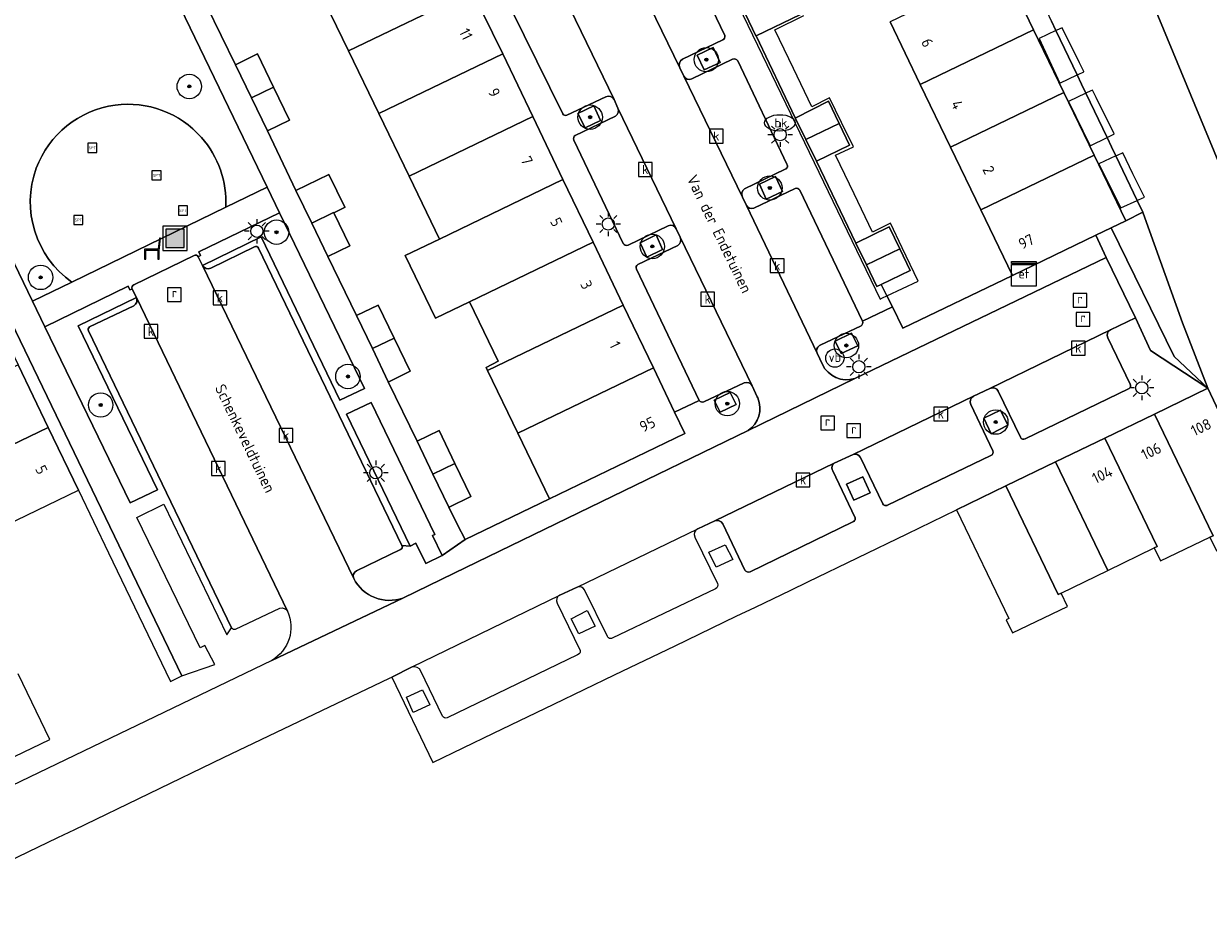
# Model space of a CAD drawing. Header units: metres. Extents: x 80938 to 82288, y 446951 to 448452.
# Tile 29 of 97: x 81940 to 82037, y 447248 to 447321. Entities that reach past the tile are written whole.
import ezdxf
from ezdxf.enums import TextEntityAlignment as Align

# ---------------------------------------------------------------- set-up
doc = ezdxf.new("R2010")
doc.units = ezdxf.units.M
doc.header["$MEASUREMENT"] = 0
doc.layers.get('0').update_dxf_attribs({"color": 253})
for name, color, linetype, lineweight in [('B-WE-GK-BESCHOEIING-G', 253, 'GK-BESCHOEIING', 35), ('B-WE-GK-BESCHOEIING_DAMWAND-G', 253, 'GK-BESCHOEIING', 18), ('B-WE-GR-BEPLANTING_CULTUUR_HEESTERS-GV', 253, 'Continuous', 18), ('B-WE-GR-BOOM-S', 253, 'Continuous', 25), ('B-WE-GR-GROENVOORZIENING-GV', 253, 'Continuous', 18), ('B-WE-IE-MEUBILAIR_WEGMEUBILAIR-S', 253, 'Continuous', 25), ('B-WE-IE-TERREINAFSCHEIDING_KUNSTMATIG_HEKWERK-G', 253, 'IE-TERREINAFSCHEIDING-KUNSTMATIG', 18), ('B-WE-KL-ET_KAST-S', 253, 'Continuous', 25), ('B-WE-KL-ET_LS_OV_LICHTMAST-S', 253, 'Continuous', 25), ('B-WE-KL-WATER-S', 253, 'Continuous', 25), ('B-WE-KW-KUNSTWERK_STEIGER-GV', 253, 'Continuous', 18), ('B-WE-OG-BEBOUWING-GV', 253, 'Continuous', 35), ('B-WE-OG-BEBOUWING-T18', 253, 'Continuous', 18), ('B-WE-OG-BEBOUWING_LUIFEL-GV', 253, 'Continuous', 18), ('B-WE-OG-TERREIN_CULTUURSCHEIDING-GV', 253, 'Continuous', 18), ('B-WE-OG-TERREIN_ERF-GV', 253, 'Continuous', 18), ('B-WE-OG-TOPOGRAFIE-T18', 253, 'Continuous', 18), ('B-WE-OG-WATER-GV', 253, 'Continuous', 18), ('B-WE-OG-WATER_SLOOT-GV', 253, 'Continuous', 18), ('B-WE-RI-GWA_KOLK-S', 253, 'Continuous', 25), ('B-WE-RI-GWA_RIOOLPUT-S', 253, 'Continuous', 25), ('B-WE-VH-ONVERHARD-GV', 253, 'Continuous', 18), ('B-WE-VH-VERHARDING_BETONSTRAATSTEEN-GV', 253, 'Continuous', 18), ('B-WE-VH-VERHARDING_TEGEL-GV', 253, 'Continuous', 18)]:
    doc.layers.add(name, color=color, linetype=linetype, lineweight=lineweight)
doc.styles.add('NLCS-ISO', font='NLCS-ISO.ttf')
doc.styles.add('NLCS-ISO-M500-T18', font='NLCS-ISO.ttf', dxfattribs={"height": 0.9})
doc.linetypes.add('GK-BESCHOEIING', pattern='A,30,-5,[1,NLCS.SHX,S=1,R=0,X=0,Y=0],-5', length=40)
doc.linetypes.add('IE-TERREINAFSCHEIDING-KUNSTMATIG', pattern='A,4,[82,NLCS.SHX,S=0.75,R=90,X=0,Y=0],4,-2', length=10)

# ---------------------------------------------------------------- blocks, each defined once
blk = doc.blocks.new('SIE-WEG_AFVALBAK-SO')
at = {"linetype": 'ByBlock', "lineweight": 18}
h = blk.add_hatch(color=0, dxfattribs=at)
h.dxf.hatch_style = 1
h.paths.add_polyline_path([(-1.5, -1.5), (1.5, -1.5), (1.5, 1.5), (-1.5, 1.5)])
at = {"color": 0, "linetype": 'ByBlock', "lineweight": 18}
for points in [[(-2, -2), (2, -2), (2, 2), (-2, 2)], [(-1.5, -1.5), (1.5, -1.5), (1.5, 1.5), (-1.5, 1.5)]]:
    blk.add_lwpolyline(points, close=True, dxfattribs=at)
blk = doc.blocks.new('SKL-ET_KAST_ELEKTRA-SO')
at = {"color": 0, "linetype": 'ByBlock', "lineweight": 18}
for points in [[(-2, 2), (2, 2), (2, 1.68), (-2, 1.68)], [(-2, 1.52), (2, 1.52), (2, -2), (-2, -2)]]:
    blk.add_lwpolyline(points, close=True, dxfattribs=at)
at = {"color": 0, "linetype": 'ByBlock', "lineweight": 18, "style": 'NLCS-ISO'}
blk.add_text('et', height=1.5, dxfattribs=at).set_placement((0, 0), align=Align.MIDDLE_CENTER)
blk = doc.blocks.new('SKL-ET_OV_LICHTMAST-SO')
at = {"color": 0, "linetype": 'ByBlock', "lineweight": 18}
for points in [[(0, 2), (0, 1.25)], [(-1.25, 0), (-2, 0)], [(-1.41, 1.41), (-0.88, 0.88)], [(0.88, 0.88), (1.41, 1.41)], [(2, 0), (1.25, 0)], [(-1.41, -1.41), (-0.88, -0.88)], [(0, -1.25), (0, -2)], [(0.88, -0.88), (1.41, -1.41)]]:
    blk.add_lwpolyline(points, dxfattribs=at)
blk.add_circle((0, 0), 1, dxfattribs=at)
blk = doc.blocks.new('SIE-WEG_PAAL_VERKEERSBORD-SO')
at = {"color": 0, "linetype": 'ByBlock', "lineweight": 18}
blk.add_circle((0, 0), 1.5, dxfattribs=at)
at = {"color": 0, "linetype": 'ByBlock', "lineweight": 18, "style": 'NLCS-ISO'}
blk.add_text('vb', height=1.5, dxfattribs=at).set_placement((0, 0.13), align=Align.MIDDLE_CENTER)
blk = doc.blocks.new('SRI-KOLK-SO')
at = {"color": 0, "linetype": 'ByBlock', "lineweight": 18}
blk.add_lwpolyline([(-1.125, -1.125), (1.125, -1.125), (1.125, 1.125), (-1.125, 1.125)], close=True, dxfattribs=at)
at = {"color": 0, "linetype": 'ByBlock', "lineweight": 18, "style": 'NLCS-ISO'}
blk.add_text('k', height=1.5, dxfattribs=at).set_placement((0, 0), align=Align.MIDDLE_CENTER)
blk = doc.blocks.new('SRI-PUT_INSPECTIEPUT_RIOOLPUT-SO')
at = {"color": 0, "linetype": 'ByBlock', "lineweight": 18}
blk.add_lwpolyline([(-1.12, -1.12), (1.12, -1.12), (1.12, 1.12), (-1.12, 1.12)], close=True, dxfattribs=at)
at = {"color": 0, "linetype": 'ByBlock', "lineweight": 18, "style": 'NLCS-ISO'}
blk.add_text('r', height=1.5, dxfattribs=at).set_placement((0, 0.28), align=Align.MIDDLE_CENTER)
blk = doc.blocks.new('SKL-WATER_BRANDKRAAN_BRANDPUT-SO')
at = {"color": 0, "linetype": 'ByBlock', "lineweight": 18}
blk.add_ellipse((0, 0), major_axis=(2.5, 0), ratio=0.54, dxfattribs=at)
at = {"color": 0, "linetype": 'ByBlock', "lineweight": 18, "style": 'NLCS-ISO'}
blk.add_text('bk', height=1.5, dxfattribs=at).set_placement((0.16, 0), align=Align.MIDDLE_CENTER)
blk = doc.blocks.new('SIE-WEG_ZITBANK-SO')
at = {"color": 0, "linetype": 'ByBlock', "lineweight": 18}
blk.add_lwpolyline([(-0.91, -1.63), (-0.91, -0.2), (1.09, -0.2), (1.09, -1.63), (1.29, -1.63), (1.29, -0.21), (1.54, 1.78), (1.33, 1.78), (1.11, 0), (-1.11, 0), (-1.11, -1.63)], close=True, dxfattribs=at)
blk = doc.blocks.new('SIE-WEG_SPEELTOESTEL-SO')
at = {"flags": 128}
blk.add_lwpolyline([(-0.75, -0.75), (0.75, -0.75), (0.75, 0.75), (-0.75, 0.75)], close=True, dxfattribs=at)
at = {"style": 'NLCS-ISO'}
blk.add_text('SPT', height=0.45, dxfattribs=at).set_placement((0, 0), align=Align.MIDDLE_CENTER)
blk = doc.blocks.new('SGR-BOOM_01-SO')
at = {"linetype": 'ByBlock', "lineweight": 18}
h = blk.add_hatch(color=0, dxfattribs=at)
h.dxf.hatch_style = 1
edge = h.paths.add_edge_path()
edge.add_arc((0, 0), 0.25, 0, 360)
at = {"color": 0, "linetype": 'ByBlock', "lineweight": 18}
for radius in [2, 0.25]:
    blk.add_circle((0, 0), radius, dxfattribs=at)

msp = doc.modelspace()

# ---------------------------------------------------------------- linework, layer by layer
at = {"layer": 'B-WE-GK-BESCHOEIING-G', "linetype": 'Continuous', "lineweight": 0}
for points in [[(82027.471, 447334.875), (82047.09, 447287.474), (82057.43, 447265.528)], [(82024.735, 447320.111), (82024.368, 447320.879), (82024.006, 447321.635)], [(82026.47, 447316.486), (82024.735, 447320.111)], [(82027.187, 447314.988), (82026.83, 447315.733), (82026.47, 447316.486)], [(82028.921, 447311.363), (82027.187, 447314.988)], [(82029.647, 447309.846), (82029.29, 447310.592), (82028.921, 447311.363)], [(82031.388, 447306.207), (82029.647, 447309.846)], [(82031.851, 447305.24), (82031.388, 447306.207)], [(82035.086, 447296.196), (82031.876, 447305.17), (82031.851, 447305.24)]]:
    msp.add_lwpolyline(points, dxfattribs=at)
at = {"layer": 'B-WE-GK-BESCHOEIING_DAMWAND-G', "linetype": 'Continuous', "lineweight": 0}
msp.add_lwpolyline([(82035.086, 447296.196), (82037.162, 447290.828)], dxfattribs=at)
at = {"layer": 'B-WE-GR-BEPLANTING_CULTUUR_HEESTERS-GV', "linetype": 'Continuous', "lineweight": 0}
for points in [[(81961.178, 447305.205), (81954.579, 447302.003), (81954.714, 447301.696), (81954.519, 447301.592), (81954.877, 447300.892), (81959.676, 447303.217), (81966.128, 447289.859), (81968.129, 447290.81)], [(82029.262, 447303.971), (82027.997, 447303.362), (82028.858, 447301.539), (82031.246, 447296.585), (82032.467, 447293.934), (82037.162, 447290.828), (82034.422, 447293.418)], [(81944.688, 447295.94), (81949.469, 447298.269), (81949.131, 447298.956), (81948.938, 447298.876), (81948.793, 447299.176), (81941.978, 447295.849), (81948.944, 447281.439), (81951.19, 447282.502)], [(81968.672, 447289.663), (81966.656, 447288.714), (81971.876, 447277.916), (81972.334, 447278.138), (81973.152, 447276.473), (81974.487, 447277.142), (81973.697, 447278.771), (81973.889, 447278.866)]]:
    msp.add_lwpolyline(points, close=True, dxfattribs=at)
at = {"layer": 'B-WE-GR-GROENVOORZIENING-GV', "linetype": 'Continuous', "lineweight": 0}
for points in [[(81995.371, 447318.101), (81995.931, 447316.888), (81997.25, 447317.507), (81996.681, 447318.721)], [(81986.902, 447313.942), (81985.598, 447313.335), (81986.192, 447312.15), (81987.465, 447312.758)], [(82000.47, 447307.533), (82001.015, 447306.311), (82002.345, 447306.945), (82001.788, 447308.157)], [(81992.004, 447303.381), (81990.69, 447302.733), (81991.259, 447301.56), (81992.539, 447302.188)], [(82006.66, 447294.675), (82007.16, 447293.663), (82008.504, 447294.292), (82008.002, 447295.348)], [(81998.075, 447290.494), (81996.747, 447289.858), (81997.239, 447288.862), (81998.552, 447289.49)], [(82020.182, 447289.028), (82018.837, 447288.369), (82019.433, 447287.105), (82020.804, 447287.813)], [(82008.934, 447283.567), (82007.593, 447282.978), (82008.178, 447281.678), (82009.53, 447282.265)]]:
    msp.add_lwpolyline(points, close=True, dxfattribs=at)
at = {"layer": 'B-WE-IE-TERREINAFSCHEIDING_KUNSTMATIG_HEKWERK-G', "linetype": 'Continuous', "lineweight": 0}
for points in [[(81955.234, 447322.116), (81957.581, 447317.313)], [(81960.19, 447311.895), (81962.513, 447307.031)], [(82031.851, 447305.24), (82030.441, 447304.539)], [(81965.13, 447301.618), (81967.487, 447296.777)], [(82010.435, 447299.337), (82010.898, 447298.395)], [(82011.344, 447297.487), (82012.203, 447295.739), (82021.169, 447300.071)], [(82010.898, 447298.395), (82011.344, 447297.487)], [(81970.084, 447291.348), (81972.451, 447286.503)]]:
    msp.add_lwpolyline(points, dxfattribs=at)
at = {"layer": 'B-WE-KW-KUNSTWERK_STEIGER-GV', "linetype": 'Continuous', "lineweight": 0}
for points in [[(82024.735, 447320.111), (82023.36, 447319.475), (82025.058, 447315.813), (82026.47, 447316.486), (82026.553, 447316.526), (82027.012, 447316.744), (82027.022, 447316.749), (82026.665, 447317.465), (82025.23, 447320.34), (82024.809, 447320.145)], [(82027.187, 447314.988), (82025.765, 447314.32), (82027.535, 447310.677), (82028.921, 447311.363), (82029.022, 447311.414), (82029.464, 447311.632), (82029.504, 447311.652), (82028.019, 447314.646), (82027.725, 447315.24), (82027.281, 447315.032)], [(82029.647, 447309.846), (82028.241, 447309.209), (82030.054, 447305.601), (82031.388, 447306.207), (82031.498, 447306.257), (82031.97, 447306.472), (82031.028, 447308.395), (82030.196, 447310.094), (82029.751, 447309.893)]]:
    msp.add_lwpolyline(points, close=True, dxfattribs=at)
at = {"layer": 'B-WE-OG-BEBOUWING-GV', "linetype": 'Continuous', "lineweight": 0}
for points in [[(81974.471, 447328.456), (81964.352, 447323.584), (81966.83, 447318.449), (81976.961, 447323.327)], [(82020.43, 447325.302), (82011.157, 447320.832), (82013.631, 447315.701), (82022.903, 447320.172)], [(81976.961, 447323.327), (81966.83, 447318.449), (81969.309, 447313.313), (81979.449, 447318.205)], [(82002.949, 447323.206), (82002.926, 447323.253), (82002.042, 447322.808), (82002.058, 447322.777), (81999.309, 447321.453), (82000.169, 447319.683), (82000.193, 447319.695), (82003.815, 447321.43)], [(82022.903, 447320.172), (82013.631, 447315.701), (82016.108, 447310.565), (82025.381, 447315.034)], [(81959.385, 447318.2), (81957.581, 447317.313), (81958.878, 447314.62), (81960.69, 447315.492)], [(81979.449, 447318.205), (81969.309, 447313.313), (81971.783, 447308.186), (81981.913, 447313.068)], [(81960.69, 447315.492), (81958.878, 447314.62), (81960.19, 447311.895), (81962.001, 447312.77)], [(82025.381, 447315.034), (82016.108, 447310.565), (82018.583, 447305.433), (82027.855, 447309.901)], [(82006.115, 447314.331), (82003.436, 447312.978), (82003.399, 447312.96), (82004.269, 447311.187), (82006.993, 447312.5)], [(81981.913, 447313.068), (81971.783, 447308.186), (81974.263, 447303.048), (81984.382, 447307.923)], [(82006.993, 447312.5), (82004.269, 447311.187), (82005.132, 447309.427), (82007.843, 447310.726)], [(82027.855, 447309.901), (82018.583, 447305.433), (82021.169, 447300.071), (82027.997, 447303.362), (82029.262, 447303.971), (82030.441, 447304.539)], [(81965.229, 447308.337), (81962.513, 447307.031), (81963.812, 447304.344), (81965.611, 447305.211), (81965.616, 447305.202), (81966.541, 447305.643), (81966.535, 447305.656)], [(81984.382, 447307.923), (81974.263, 447303.048), (81971.47, 447301.703), (81973.948, 447296.566), (81976.741, 447297.912), (81986.849, 447302.782)], [(81965.616, 447305.202), (81965.611, 447305.211), (81963.812, 447304.344), (81965.13, 447301.618), (81966.931, 447302.489)], [(82011.074, 447304.049), (82008.356, 447302.697), (82009.223, 447300.922), (82011.949, 447302.236)], [(81989.315, 447297.642), (81986.849, 447302.782), (81976.741, 447297.912), (81979.089, 447293.048), (81978.089, 447292.535), (81978.209, 447292.287)], [(82011.949, 447302.236), (82009.223, 447300.922), (82010.081, 447299.168), (82010.435, 447299.337), (82012.805, 447300.464)], [(81969.268, 447297.644), (81967.487, 447296.777), (81968.779, 447294.076), (81970.575, 447294.941)], [(81991.781, 447292.502), (81989.315, 447297.642), (81978.209, 447292.287), (81980.68, 447287.155)], [(81970.575, 447294.941), (81968.779, 447294.076), (81970.084, 447291.348), (81970.119, 447291.365), (81971.885, 447292.232)], [(81942.246, 447287.62), (81939.776, 447292.751), (81928.816, 447287.471), (81928.923, 447287.249), (81929.986, 447287.76), (81932.367, 447282.86)], [(81993.519, 447288.882), (81991.781, 447292.502), (81980.68, 447287.155), (81983.27, 447281.778), (81994.358, 447287.133)], [(82037.162, 447290.828), (82032.803, 447288.719), (82037.605, 447278.752), (82037.343, 447278.627), (82037.889, 447277.527), (82042.384, 447279.774)], [(82032.803, 447288.719), (82028.746, 447286.756), (82033.029, 447277.88), (82032.779, 447277.758), (82033.302, 447276.7), (82037.343, 447278.627), (82037.605, 447278.752)], [(81942.246, 447287.62), (81932.367, 447282.86), (81932.476, 447282.636), (81933.555, 447283.16), (81935.811, 447278.492), (81933.637, 447277.445), (81933.756, 447277.2), (81944.719, 447282.486)], [(81974.25, 447287.379), (81972.451, 447286.503), (81973.734, 447283.809), (81975.54, 447284.679)], [(82028.746, 447286.756), (82024.697, 447284.797), (82028.98, 447275.911), (82032.779, 447277.758), (82033.029, 447277.88)], [(81975.54, 447284.679), (81973.734, 447283.809), (81975.03, 447281.088), (81975.065, 447281.105), (81976.84, 447281.959)], [(82024.697, 447284.797), (82020.642, 447282.834), (82024.928, 447273.941), (82025.15, 447274.049), (82028.98, 447275.911)], [(82020.642, 447282.834), (82016.599, 447280.878), (82020.883, 447271.99), (82020.646, 447271.877), (82021.167, 447270.796), (82025.671, 447272.968), (82025.15, 447274.049), (82024.928, 447273.941)]]:
    msp.add_lwpolyline(points, close=True, dxfattribs=at)
at = {"layer": 'B-WE-OG-BEBOUWING_LUIFEL-GV', "linetype": 'Continuous', "lineweight": 0}
msp.add_lwpolyline([(81987.929, 447344.601), (82010.343, 447298.131), (82010.547, 447298.228), (82010.898, 447298.395), (82013.451, 447299.609), (82012.144, 447302.33), (82011.178, 447304.341), (82009.72, 447303.608), (82008.205, 447306.756), (82006.681, 447309.922), (82008.15, 447310.584), (82007.183, 447312.592), (82006.207, 447314.619), (82004.741, 447313.866), (82003.238, 447317.014), (82001.728, 447320.175), (82004.098, 447321.341)], dxfattribs=at)
at = {"layer": 'B-WE-OG-TERREIN_CULTUURSCHEIDING-GV', "linetype": 'Continuous', "lineweight": 0}
for points in [[(81949.537, 447329.329), (81930.244, 447320.143), (81940.961, 447297.962), (81944.185, 447299.522)], [(81956.773, 447305.659), (81960.16, 447307.304), (81949.537, 447329.329)]]:
    msp.add_lwpolyline(points, dxfattribs=at)
for points in [[(81941.267, 447308.836, -0.27607), (81947.714, 447314.009)], [(81947.714, 447314.009, -0.252724), (81954.786, 447311.357)], [(81954.786, 447311.357, -0.195454), (81956.773, 447305.659)], [(81944.185, 447299.522, -0.339218), (81941.267, 447308.836)]]:
    msp.add_lwpolyline(points, format="xyb", dxfattribs=at)
at = {"layer": 'B-WE-OG-TERREIN_ERF-GV', "linetype": 'Continuous', "lineweight": 0}
for points in [[(82039.92, 447395.7), (82028.73, 447421.39), (82027.74, 447423.28), (82026.86, 447424.82), (82025.63, 447426.7), (82025.02, 447427.39), (82024.884, 447427.5), (82010.285, 447420.602), (82008.583, 447419.611), (81994.176, 447412.918), (82001.836, 447396.105), (82001.506, 447394.892), (82012.258, 447371.946), (82018.821, 447357.941), (82018.283, 447357.686), (82019.406, 447355.369), (82022.876, 447348.028), (82028.292, 447337.468), (82032.944, 447338.875), (82033.314, 447338.275), (82033.879, 447337.361), (82030.186, 447335.867), (82027.471, 447334.875), (82047.09, 447287.474)], [(82020.43, 447325.302), (82022.903, 447320.172), (82025.381, 447315.034), (82027.855, 447309.901), (82030.441, 447304.539), (82031.851, 447305.24), (82031.388, 447306.207), (82029.647, 447309.846), (82029.29, 447310.592), (82028.921, 447311.363), (82027.187, 447314.988), (82026.83, 447315.733), (82026.47, 447316.486), (82024.735, 447320.111), (82024.368, 447320.879)], [(81955.234, 447322.116), (81957.581, 447317.313), (81959.385, 447318.2), (81960.69, 447315.492), (81962.001, 447312.77), (81960.19, 447311.895), (81962.513, 447307.031), (81965.229, 447308.337), (81966.535, 447305.656), (81966.541, 447305.643), (81965.616, 447305.202), (81966.931, 447302.489), (81965.13, 447301.618), (81967.487, 447296.777), (81969.268, 447297.644), (81970.575, 447294.941), (81971.885, 447292.232), (81970.119, 447291.365), (81970.084, 447291.348), (81972.451, 447286.503), (81974.25, 447287.379), (81975.54, 447284.679), (81976.84, 447281.959), (81975.065, 447281.105), (81975.03, 447281.088), (81975.761, 447279.656), (81976.385, 447278.436), (81983.27, 447281.778), (81980.68, 447287.155), (81978.209, 447292.287), (81978.089, 447292.535), (81979.089, 447293.048), (81976.741, 447297.912), (81973.948, 447296.566), (81971.47, 447301.703), (81974.263, 447303.048), (81971.783, 447308.186), (81969.309, 447313.313), (81966.83, 447318.449), (81964.352, 447323.584)], [(82003.815, 447321.43), (82000.193, 447319.695), (82003.399, 447312.96), (82003.436, 447312.978), (82006.115, 447314.331), (82006.993, 447312.5), (82007.843, 447310.726), (82005.132, 447309.427), (82008.356, 447302.697), (82011.074, 447304.049), (82011.949, 447302.236), (82012.805, 447300.464), (82010.435, 447299.337), (82010.898, 447298.395), (82011.344, 447297.487), (82012.203, 447295.739), (82021.169, 447300.071), (82018.583, 447305.433), (82016.108, 447310.565), (82013.631, 447315.701), (82011.157, 447320.832)], [(81935.158, 447258.62), (81942.368, 447262.078), (81939.785, 447267.451)]]:
    msp.add_lwpolyline(points, dxfattribs=at)
msp.add_lwpolyline([(81928.164, 447319.124), (81927.278, 447318.702), (81929.884, 447313.292), (81932.355, 447308.161), (81934.826, 447303.029), (81937.3, 447297.891), (81939.776, 447292.751), (81942.246, 447287.62), (81944.719, 447282.486), (81947.191, 447277.352), (81949.666, 447272.213), (81952.257, 447266.834), (81953.185, 447267.296)], close=True, dxfattribs=at)
at = {"layer": 'B-WE-OG-WATER-GV', "linetype": 'Continuous', "lineweight": 0}
for points in [[(82047.09, 447287.474), (82027.471, 447334.875)], [(82024.368, 447320.879), (82024.735, 447320.111), (82026.47, 447316.486), (82026.83, 447315.733), (82027.187, 447314.988), (82028.921, 447311.363), (82029.29, 447310.592), (82029.647, 447309.846), (82031.388, 447306.207), (82031.851, 447305.24), (82031.876, 447305.17), (82035.086, 447296.196), (82037.162, 447290.828), (82042.384, 447279.774)]]:
    msp.add_lwpolyline(points, dxfattribs=at)
at = {"layer": 'B-WE-OG-WATER_SLOOT-GV', "linetype": 'Continuous', "lineweight": 0}
msp.add_lwpolyline([(82031.851, 447305.24), (82030.441, 447304.539), (82029.262, 447303.971), (82034.422, 447293.418), (82037.162, 447290.828), (82035.086, 447296.196), (82031.876, 447305.17)], close=True, dxfattribs=at)
at = {"layer": 'B-WE-VH-ONVERHARD-GV', "linetype": 'Continuous', "lineweight": 0}
for points in [[(81947.714, 447314.009, 0.27607), (81941.267, 447308.836)], [(81954.786, 447311.357, 0.252724), (81947.714, 447314.009)], [(81956.773, 447305.659, 0.195454), (81954.786, 447311.357)], [(81941.267, 447308.836, 0.339218), (81944.185, 447299.522)]]:
    msp.add_lwpolyline(points, format="xyb", dxfattribs=at)
msp.add_lwpolyline([(81944.185, 447299.522), (81956.773, 447305.659)], dxfattribs=at)
at = {"layer": 'B-WE-VH-VERHARDING_BETONSTRAATSTEEN-GV', "linetype": 'Continuous', "lineweight": 0}
for points in [[(81980.1, 447341.205), (81974.152, 447353.173), (81970.574, 447351.405), (81975.29, 447341.825), (81976.544, 447339.39), (81982.38, 447327.297), (81982.706, 447326.589), (81988.582, 447314.459), (81988.88, 447313.774), (81993.652, 447303.892), (81993.973, 447303.205), (81999.872, 447291.024), (82000.288, 447290.123), (82000.329, 447290.035)], [(81994.268, 447316.387), (81993.937, 447317.07), (81988.058, 447329.195), (81987.708, 447329.926), (81982.117, 447341.624), (81980.781, 447340.964)], [(81963.812, 447304.344), (81962.513, 447307.031), (81960.19, 447311.895), (81958.878, 447314.62), (81957.581, 447317.313), (81955.234, 447322.116), (81953.9, 447324.864), (81952.607, 447327.525), (81951.373, 447330.225), (81949.537, 447329.329), (81960.16, 447307.304), (81961.178, 447305.205), (81968.129, 447290.81), (81966.128, 447289.859), (81959.676, 447303.217), (81954.877, 447300.892)], [(81997.631, 447319.723), (81992.462, 447330.459)], [(81988.058, 447329.195), (81993.937, 447317.07)], [(81988.582, 447314.459), (81982.706, 447326.589)], [(81979.09, 447324.007), (81979.093, 447324), (81984.331, 447313.353), (81984.36, 447313.294)], [(81994.156, 447317.761), (81997.459, 447319.343)], [(81998.261, 447317.767), (81994.942, 447316.165), (81994.92, 447316.154)], [(82002.745, 447309.112), (82002.719, 447309.167), (81998.686, 447317.626)], [(82005.617, 447292.782), (82005.615, 447292.786), (82005.186, 447293.699), (81999.391, 447305.8), (81999.069, 447306.464), (81994.268, 447316.387)], [(81994.268, 447316.387), (81999.069, 447306.464)], [(81984.696, 447313.186), (81987.898, 447314.7)], [(81993.652, 447303.892), (81988.88, 447313.774)], [(81988.694, 447313.107), (81985.392, 447311.536)], [(81985.27, 447311.133), (81989.313, 447302.677)], [(81999.249, 447307.153), (82002.561, 447308.763), (82002.651, 447308.807)], [(82003.4, 447307.193), (82003.324, 447307.157), (82000.049, 447305.594), (82000.002, 447305.571)], [(82008.903, 447296.316), (82003.757, 447307.043)], [(81999.391, 447305.8), (82005.186, 447293.699)], [(81959.446, 447302.305), (81971.205, 447277.972), (81971.876, 447277.916), (81966.656, 447288.714), (81968.672, 447289.663), (81973.889, 447278.866), (81973.697, 447278.771), (81974.487, 447277.142), (81976.385, 447278.436), (81975.761, 447279.656), (81975.03, 447281.088), (81973.734, 447283.809), (81972.451, 447286.503), (81970.084, 447291.348), (81968.779, 447294.076), (81967.487, 447296.777), (81965.13, 447301.618), (81963.812, 447304.344)], [(81989.708, 447302.541), (81992.979, 447304.119), (81992.989, 447304.124)], [(81999.872, 447291.024), (81993.973, 447303.205)], [(81959.141, 447302.409), (81955.545, 447300.653)], [(81955.545, 447300.653), (81959.141, 447302.409)], [(81971.205, 447277.972), (81959.446, 447302.305)], [(81993.783, 447302.527), (81990.516, 447300.969)], [(81930.853, 447248.175), (81943.025, 447254.057), (81944.428, 447254.714), (81956.585, 447260.601), (81970.189, 447267.086), (81970.374, 447267.178), (81972.049, 447268.016), (81984.123, 447273.904), (81985.552, 447274.534), (81995.411, 447279.327), (81996.802, 447279.966), (82006.585, 447284.687), (82008.143, 447285.419), (82017.973, 447290.17), (82019.334, 447290.824), (82029.19, 447295.627), (82031.246, 447296.585), (82028.858, 447301.539), (82008.262, 447291.631), (81999.536, 447287.37), (81975.478, 447275.693), (81971.286, 447273.658), (81960.539, 447268.551), (81937, 447257.232)], [(81954.188, 447301.688), (81949.252, 447299.297)], [(81954.877, 447300.892), (81954.519, 447301.592)], [(81967.251, 447275.248), (81954.877, 447300.892)], [(81954.877, 447300.892), (81967.251, 447275.248)], [(81990.396, 447300.569), (81995.523, 447289.839)], [(81949.131, 447298.956), (81949.469, 447298.269), (81961.839, 447272.57)], [(81961.839, 447272.57), (81949.469, 447298.269)], [(81949.251, 447297.591), (81945.637, 447295.847)], [(81945.537, 447295.519), (81957.253, 447271.214)], [(82005.391, 447294.326), (82005.437, 447294.348), (82008.78, 447295.93)], [(82029.19, 447295.627), (82019.334, 447290.824)], [(82030.799, 447291.165), (82028.979, 447294.95)], [(81999.536, 447287.37), (82008.262, 447291.631)], [(81995.919, 447289.729), (81999.202, 447291.276)], [(82020.012, 447290.592), (82021.83, 447286.814)], [(82022.203, 447286.685), (82022.208, 447286.688), (82030.677, 447290.787), (82030.734, 447290.814)], [(82030.836, 447291.087), (82030.799, 447291.165)], [(82017.973, 447290.17), (82008.143, 447285.419)], [(82019.565, 447285.707), (82017.762, 447289.505)], [(82006.585, 447284.687), (81996.802, 447279.966)], [(82008.714, 447285.203), (82008.739, 447285.152), (82010.551, 447281.36)], [(82010.922, 447281.242), (82010.953, 447281.257), (82019.417, 447285.315)], [(82008.263, 447280.287), (82006.458, 447284.077), (82006.409, 447284.181)], [(81999.696, 447275.812), (82008.116, 447279.897), (82008.186, 447279.931)], [(82008.286, 447280.239), (82008.263, 447280.287)], [(81997.464, 447279.735), (81999.271, 447275.941)], [(81967.487, 447275.894), (81971.087, 447277.631)], [(81960.539, 447268.551), (81971.286, 447273.658)], [(81957.59, 447271.098), (81961.212, 447272.82)]]:
    msp.add_lwpolyline(points, dxfattribs=at)
for points in [[(81997.459, 447319.343, 0.358019), (81997.631, 447319.723)], [(81993.937, 447317.07, -0.370686), (81994.156, 447317.761)], [(81998.686, 447317.626, 0.392983), (81998.261, 447317.767)], [(81994.92, 447316.154, -0.403381), (81994.268, 447316.387)], [(81987.898, 447314.7, -0.375838), (81988.582, 447314.459)], [(81988.88, 447313.774, -0.372643), (81988.694, 447313.107)], [(81984.36, 447313.294, 0.355466), (81984.696, 447313.186)], [(81985.392, 447311.536, 0.351782), (81985.27, 447311.133)], [(82002.651, 447308.807, 0.328597), (82002.745, 447309.112)], [(81999.069, 447306.464, -0.357948), (81999.249, 447307.153)], [(82003.757, 447307.043, 0.366739), (82003.4, 447307.193)], [(82000.002, 447305.571, -0.39201), (81999.391, 447305.8)], [(81992.989, 447304.124, -0.407731), (81993.652, 447303.892)], [(81993.973, 447303.205, -0.371911), (81993.783, 447302.527)], [(81959.446, 447302.305, 0.484325), (81959.141, 447302.409)], [(81959.141, 447302.409, -0.484325), (81959.446, 447302.305)], [(81989.313, 447302.677, 0.364477), (81989.708, 447302.541)], [(81954.519, 447301.592, 0.442292), (81954.188, 447301.688)], [(81955.545, 447300.653, -0.382755), (81954.877, 447300.892)], [(81954.877, 447300.892, 0.382755), (81955.545, 447300.653)], [(81990.516, 447300.969, 0.374871), (81990.396, 447300.569)], [(81949.252, 447299.297, 0.470122), (81949.131, 447298.956)], [(81949.469, 447298.269, -0.375061), (81949.251, 447297.591)], [(82008.78, 447295.93, 0.302887), (82008.903, 447296.316)], [(81945.637, 447295.847, 0.413353), (81945.537, 447295.519)], [(82028.979, 447294.95, -0.380713), (82029.19, 447295.627)], [(82005.186, 447293.699, -0.370449), (82005.391, 447294.326)], [(82008.262, 447291.631, -0.376503), (82005.617, 447292.782)], [(81999.202, 447291.276, -0.386213), (81999.872, 447291.024)], [(82019.334, 447290.824, -0.388062), (82020.012, 447290.592)], [(82030.734, 447290.814, 0.325937), (82030.836, 447291.087)], [(81995.523, 447289.839, 0.356354), (81995.919, 447289.729)], [(82000.329, 447290.035, -0.364447), (81999.536, 447287.37)], [(82017.762, 447289.505, -0.394431), (82017.973, 447290.17)], [(82021.83, 447286.814, 0.405427), (82022.203, 447286.685)], [(82019.417, 447285.315, 0.394261), (82019.565, 447285.707)], [(82006.409, 447284.181, -0.337884), (82006.585, 447284.687)], [(82008.143, 447285.419, -0.368169), (82008.714, 447285.203)], [(82010.551, 447281.36, 0.363992), (82010.922, 447281.242)], [(81996.802, 447279.966, -0.400916), (81997.464, 447279.735)], [(82008.186, 447279.931, 0.340325), (82008.286, 447280.239)], [(81971.087, 447277.631, 0.439178), (81971.205, 447277.972)], [(81999.271, 447275.941, 0.374843), (81999.696, 447275.812)], [(81967.251, 447275.248, -0.40228), (81967.487, 447275.894)], [(81971.286, 447273.658, -0.375863), (81967.251, 447275.248)], [(81961.839, 447272.57, -0.385138), (81960.539, 447268.551)], [(81961.212, 447272.82, -0.363002), (81961.839, 447272.57)], [(81957.253, 447271.214, 0.244758), (81957.59, 447271.098)]]:
    msp.add_lwpolyline(points, format="xyb", dxfattribs=at)
at = {"layer": 'B-WE-VH-VERHARDING_TEGEL-GV', "linetype": 'Continuous', "lineweight": 0}
for points in [[(82005.132, 447309.427), (82004.269, 447311.187), (82003.399, 447312.96), (82000.193, 447319.695), (82000.169, 447319.683), (81999.309, 447321.453), (81998.45, 447323.222), (81995.243, 447329.971), (81995.207, 447329.954), (81994.353, 447331.724), (81993.502, 447333.49), (81990.3, 447340.224), (81990.264, 447340.207), (81989.421, 447341.993), (81988.579, 447343.778), (81988.586, 447343.782), (81988.959, 447343.964), (81987.188, 447347.529), (81981.432, 447344.808), (81980.953, 447344.598), (81976.096, 447354.321), (81974.053, 447358.41)], [(81976.544, 447339.39), (81975.29, 447341.825), (81969.363, 447338.974), (81971.979, 447333.588), (81974.471, 447328.456), (81976.961, 447323.327), (81979.449, 447318.205), (81981.913, 447313.068), (81984.382, 447307.923), (81986.849, 447302.782), (81989.315, 447297.642), (81991.781, 447292.502), (81993.519, 447288.882), (81995.523, 447289.839), (81990.396, 447300.569)], [(81992.462, 447330.459), (81997.631, 447319.723)], [(81984.36, 447313.294), (81984.331, 447313.353), (81979.093, 447324), (81979.09, 447324.007)], [(81941.978, 447295.849), (81940.961, 447297.962), (81930.244, 447320.143), (81928.164, 447319.124), (81953.185, 447267.296), (81955.881, 447268.208), (81955.072, 447269.776), (81954.672, 447269.574), (81949.493, 447280.254), (81951.717, 447281.337), (81956.867, 447270.644), (81957.253, 447271.214), (81945.537, 447295.519)], [(81997.459, 447319.343), (81994.156, 447317.761)], [(81994.92, 447316.154), (81994.942, 447316.165), (81998.261, 447317.767)], [(81998.686, 447317.626), (82002.719, 447309.167), (82002.745, 447309.112)], [(81993.937, 447317.07), (81994.268, 447316.387)], [(81987.898, 447314.7), (81984.696, 447313.186)], [(81988.88, 447313.774), (81988.582, 447314.459)], [(81985.392, 447311.536), (81988.694, 447313.107)], [(81989.313, 447302.677), (81985.27, 447311.133)], [(82003.757, 447307.043), (82008.903, 447296.316), (82011.344, 447297.487), (82010.898, 447298.395), (82010.435, 447299.337), (82010.081, 447299.168), (82009.223, 447300.922), (82008.356, 447302.697), (82005.132, 447309.427)], [(82002.651, 447308.807), (82002.561, 447308.763), (81999.249, 447307.153)], [(81954.519, 447301.592), (81954.714, 447301.696), (81954.579, 447302.003), (81961.178, 447305.205), (81960.16, 447307.304), (81956.773, 447305.659), (81944.185, 447299.522), (81940.961, 447297.962), (81941.978, 447295.849), (81948.793, 447299.176)], [(82000.002, 447305.571), (82000.049, 447305.594), (82003.324, 447307.157), (82003.4, 447307.193)], [(81999.069, 447306.464), (81999.391, 447305.8)], [(81992.989, 447304.124), (81992.979, 447304.119), (81989.708, 447302.541)], [(81993.973, 447303.205), (81993.652, 447303.892)], [(82028.858, 447301.539), (82027.997, 447303.362), (82021.169, 447300.071), (82012.203, 447295.739), (82011.344, 447297.487), (82008.903, 447296.316)], [(81990.516, 447300.969), (81993.783, 447302.527)], [(81949.252, 447299.297), (81954.188, 447301.688)], [(82008.262, 447291.631), (82028.858, 447301.539)], [(81948.793, 447299.176), (81948.938, 447298.876), (81949.131, 447298.956)], [(81949.469, 447298.269), (81944.688, 447295.94), (81951.19, 447282.502), (81948.944, 447281.439), (81941.978, 447295.849)], [(81945.637, 447295.847), (81949.251, 447297.591)], [(81972.049, 447268.016), (81970.374, 447267.178), (81973.737, 447260.201), (81978.691, 447262.589), (81983.646, 447264.978), (81988.6, 447267.367), (81993.554, 447269.755), (81998.571, 447272.174), (82000.128, 447272.908), (82003.026, 447274.31), (82004.437, 447274.993), (82008.491, 447276.955), (82012.542, 447278.915), (82016.599, 447280.878), (82020.642, 447282.834), (82024.697, 447284.797), (82028.746, 447286.756), (82032.803, 447288.719), (82037.162, 447290.828), (82032.467, 447293.934), (82031.246, 447296.585), (82029.19, 447295.627)], [(82008.78, 447295.93), (82005.437, 447294.348), (82005.391, 447294.326)], [(82028.979, 447294.95), (82030.799, 447291.165), (82030.836, 447291.087)], [(82005.186, 447293.699), (82005.615, 447292.786), (82005.617, 447292.782)], [(81999.202, 447291.276), (81995.919, 447289.729)], [(82000.329, 447290.035), (82000.288, 447290.123), (81999.872, 447291.024)], [(82019.334, 447290.824), (82017.973, 447290.17)], [(82021.83, 447286.814), (82020.012, 447290.592)], [(82030.734, 447290.814), (82030.677, 447290.787), (82022.208, 447286.688), (82022.203, 447286.685)], [(81995.523, 447289.839), (81993.519, 447288.882), (81994.358, 447287.133), (81983.27, 447281.778), (81976.385, 447278.436), (81974.487, 447277.142), (81973.152, 447276.473), (81972.334, 447278.138), (81971.876, 447277.916), (81971.205, 447277.972)], [(82017.762, 447289.505), (82019.565, 447285.707)], [(81971.286, 447273.658), (81975.478, 447275.693), (81999.536, 447287.37)], [(82008.143, 447285.419), (82006.585, 447284.687)], [(82010.551, 447281.36), (82008.739, 447285.152), (82008.714, 447285.203)], [(82019.417, 447285.315), (82010.953, 447281.257), (82010.922, 447281.242)], [(82006.409, 447284.181), (82006.458, 447284.077), (82008.263, 447280.287), (82008.286, 447280.239)], [(81996.802, 447279.966), (81995.411, 447279.327)], [(82008.186, 447279.931), (82008.116, 447279.897), (81999.696, 447275.812)], [(81999.271, 447275.941), (81997.464, 447279.735)], [(81995.182, 447278.659), (81995.185, 447278.653), (81997.03, 447274.85)], [(81971.087, 447277.631), (81967.487, 447275.894)], [(81985.552, 447274.534), (81984.123, 447273.904)], [(81988.062, 447270.45), (81988.029, 447270.517), (81986.154, 447274.336)], [(81996.874, 447274.409), (81988.409, 447270.382), (81988.347, 447270.352)], [(81983.914, 447273.23), (81983.916, 447273.227), (81985.767, 447269.414), (81985.782, 447269.382)], [(81985.715, 447269.078), (81985.57, 447269.008), (81974.909, 447263.851)], [(81974.52, 447263.983), (81972.751, 447267.681)]]:
    msp.add_lwpolyline(points, dxfattribs=at)
for points in [[(81997.631, 447319.723, -0.358019), (81997.459, 447319.343)], [(81994.156, 447317.761, 0.370686), (81993.937, 447317.07)], [(81998.261, 447317.767, -0.392983), (81998.686, 447317.626)], [(81994.268, 447316.387, 0.403381), (81994.92, 447316.154)], [(81988.582, 447314.459, 0.375838), (81987.898, 447314.7)], [(81988.694, 447313.107, 0.372643), (81988.88, 447313.774)], [(81984.696, 447313.186, -0.355466), (81984.36, 447313.294)], [(81985.27, 447311.133, -0.351782), (81985.392, 447311.536)], [(82002.745, 447309.112, -0.328597), (82002.651, 447308.807)], [(81999.249, 447307.153, 0.357948), (81999.069, 447306.464)], [(82003.4, 447307.193, -0.366739), (82003.757, 447307.043)], [(81999.391, 447305.8, 0.39201), (82000.002, 447305.571)], [(81993.652, 447303.892, 0.407731), (81992.989, 447304.124)], [(81993.783, 447302.527, 0.371911), (81993.973, 447303.205)], [(81989.708, 447302.541, -0.364477), (81989.313, 447302.677)], [(81954.188, 447301.688, -0.442292), (81954.519, 447301.592)], [(81990.396, 447300.569, -0.374871), (81990.516, 447300.969)], [(81949.131, 447298.956, -0.470122), (81949.252, 447299.297)], [(81949.251, 447297.591, 0.375061), (81949.469, 447298.269)], [(82008.903, 447296.316, -0.302887), (82008.78, 447295.93)], [(81945.537, 447295.519, -0.413353), (81945.637, 447295.847)], [(82029.19, 447295.627, 0.380713), (82028.979, 447294.95)], [(82005.391, 447294.326, 0.370449), (82005.186, 447293.699)], [(82005.617, 447292.782, 0.376503), (82008.262, 447291.631)], [(81999.872, 447291.024, 0.386213), (81999.202, 447291.276)], [(82020.012, 447290.592, 0.388062), (82019.334, 447290.824)], [(82030.836, 447291.087, -0.325937), (82030.734, 447290.814)], [(81995.919, 447289.729, -0.356354), (81995.523, 447289.839)], [(81999.536, 447287.37, 0.364447), (82000.329, 447290.035)], [(82017.973, 447290.17, 0.394431), (82017.762, 447289.505)], [(82022.203, 447286.685, -0.405427), (82021.83, 447286.814)], [(82019.565, 447285.707, -0.394261), (82019.417, 447285.315)], [(82006.585, 447284.687, 0.337884), (82006.409, 447284.181)], [(82008.714, 447285.203, 0.368169), (82008.143, 447285.419)], [(82010.922, 447281.242, -0.363992), (82010.551, 447281.36)], [(81997.464, 447279.735, 0.400916), (81996.802, 447279.966)], [(82008.286, 447280.239, -0.340325), (82008.186, 447279.931)], [(81995.411, 447279.327, 0.407959), (81995.182, 447278.659)], [(81971.205, 447277.972, -0.439178), (81971.087, 447277.631)], [(81999.696, 447275.812, -0.374843), (81999.271, 447275.941)], [(81967.487, 447275.894, 0.40228), (81967.251, 447275.248)], [(81967.251, 447275.248, 0.375863), (81971.286, 447273.658)], [(81986.154, 447274.336, 0.353283), (81985.552, 447274.534)], [(81997.03, 447274.85, -0.3188), (81996.874, 447274.409)], [(81984.123, 447273.904, 0.392052), (81983.914, 447273.23)], [(81988.347, 447270.352, -0.329219), (81988.062, 447270.45)], [(81985.782, 447269.382, -0.313675), (81985.715, 447269.078)], [(81972.751, 447267.681, 0.343269), (81972.049, 447268.016)], [(81974.909, 447263.851, -0.410303), (81974.52, 447263.983)]]:
    msp.add_lwpolyline(points, format="xyb", dxfattribs=at)
for points in [[(81995.931, 447316.888), (81995.371, 447318.101), (81996.681, 447318.721), (81997.25, 447317.507)], [(81986.192, 447312.15), (81985.598, 447313.335), (81986.902, 447313.942), (81987.465, 447312.758)], [(82002.345, 447306.945), (82001.015, 447306.311), (82000.47, 447307.533), (82001.788, 447308.157)], [(81992.004, 447303.381), (81992.539, 447302.188), (81991.259, 447301.56), (81990.69, 447302.733)], [(82008.504, 447294.292), (82007.16, 447293.663), (82006.66, 447294.675), (82008.002, 447295.348)], [(81996.747, 447289.858), (81998.075, 447290.494), (81998.552, 447289.49), (81997.239, 447288.862)], [(82019.433, 447287.105), (82018.837, 447288.369), (82020.182, 447289.028), (82020.804, 447287.813)], [(82009.53, 447282.265), (82008.178, 447281.678), (82007.593, 447282.978), (82008.934, 447283.567)], [(81998.299, 447276.813), (81996.92, 447276.193), (81996.333, 447277.401), (81997.652, 447278.014)], [(81987.02, 447271.356), (81985.68, 447270.738), (81985.043, 447271.944), (81986.372, 447272.63)], [(81973.491, 447264.925), (81972.131, 447264.29), (81971.563, 447265.554), (81972.887, 447266.15)]]:
    msp.add_lwpolyline(points, close=True, dxfattribs=at)

# ---------------------------------------------------------------- block references
at = {"layer": 'B-WE-GR-BOOM-S', "linetype": 'Continuous', "lineweight": 0, "xscale": 0.5, "yscale": 0.5, "zscale": 0.5}
for p in [(81996.119, 447317.733), (81953.795, 447315.537), (81986.606, 447313.023), (82001.313, 447307.226), (81960.933, 447303.607), (81991.696, 447302.44), (81941.625, 447299.905), (82007.579, 447294.331), (81966.778, 447291.795), (81946.541, 447289.463), (81997.835, 447289.574), (82019.806, 447288.062)]:
    msp.add_blockref('SGR-BOOM_01-SO', p, dxfattribs=at)
at = {"layer": 'B-WE-IE-MEUBILAIR_WEGMEUBILAIR-S', "linetype": 'Continuous', "lineweight": 0, "xscale": 0.5, "yscale": 0.5, "zscale": 0.5}
for name, p in [('SIE-WEG_SPEELTOESTEL-SO', (81945.863, 447310.514)), ('SIE-WEG_SPEELTOESTEL-SO', (81951.114, 447308.259)), ('SIE-WEG_SPEELTOESTEL-SO', (81953.273, 447305.378)), ('SIE-WEG_SPEELTOESTEL-SO', (81944.706, 447304.604)), ('SIE-WEG_AFVALBAK-SO', (81952.621, 447303.099)), ('SIE-WEG_ZITBANK-SO', (81950.679, 447302.223)), ('SIE-WEG_PAAL_VERKEERSBORD-SO', (82006.636, 447293.297))]:
    msp.add_blockref(name, p, dxfattribs=at)
at = {"layer": 'B-WE-KL-ET_KAST-S', "linetype": 'Continuous', "lineweight": 0, "xscale": 0.5, "yscale": 0.5, "zscale": 0.5}
msp.add_blockref('SKL-ET_KAST_ELEKTRA-SO', (82022.108, 447300.195), dxfattribs=at)
at = {"layer": 'B-WE-KL-ET_LS_OV_LICHTMAST-S', "linetype": 'Continuous', "lineweight": 0, "xscale": 0.5, "yscale": 0.5, "zscale": 0.5}
for p in [(82002.161, 447311.59), (81988.093, 447304.276), (81959.325, 447303.686), (82008.602, 447292.594), (82031.758, 447290.866), (81969.066, 447283.916)]:
    msp.add_blockref('SKL-ET_OV_LICHTMAST-SO', p, dxfattribs=at)
at = {"layer": 'B-WE-KL-WATER-S', "linetype": 'Continuous', "lineweight": 0, "xscale": 0.5, "yscale": 0.5, "zscale": 0.5}
msp.add_blockref('SKL-WATER_BRANDKRAAN_BRANDPUT-SO', (82002.139, 447312.553), dxfattribs=at)
at = {"layer": 'B-WE-RI-GWA_KOLK-S', "linetype": 'Continuous', "lineweight": 0, "xscale": 0.5, "yscale": 0.5, "zscale": 0.5}
for p in [(81996.926, 447311.468), (81991.117, 447308.737), (82001.915, 447300.862), (81956.302, 447298.236), (81996.231, 447298.126), (81950.661, 447295.489), (82026.564, 447294.115), (82015.314, 447288.723), (81961.71, 447286.986), (81956.169, 447284.262), (82004.036, 447283.325)]:
    msp.add_blockref('SRI-KOLK-SO', p, dxfattribs=at)
at = {"layer": 'B-WE-RI-GWA_RIOOLPUT-S', "linetype": 'Continuous', "lineweight": 0, "xscale": 0.5, "yscale": 0.5, "zscale": 0.5}
for p in [(81952.577, 447298.505), (82026.704, 447298.023), (82026.947, 447296.477), (82006.038, 447287.992), (82008.189, 447287.351)]:
    msp.add_blockref('SRI-PUT_INSPECTIEPUT_RIOOLPUT-SO', p, dxfattribs=at)

# ---------------------------------------------------------------- texts
at = {"layer": 'B-WE-OG-BEBOUWING-T18', "linetype": 'Continuous', "lineweight": 0, "style": 'NLCS-ISO-M500-T18'}
for s, rotation, p in [('11', 295.9, (81976.44, 447319.822)), ('6', 295.7, (82014.206, 447319.114)), ('9', 295.6, (81978.75, 447315.039)), ('4', 295.7, (82016.652, 447314.04)), ('7', 295.6, (81981.421, 447309.47)), ('2', 295.7, (82019.23, 447308.696)), ('5', 295.6, (81983.838, 447304.434)), ('97', 25.7, (82022.299, 447302.836)), ('3', 295.6, (81986.305, 447299.292)), ('1', 295.6, (81988.654, 447294.395)), ('95', 25.8, (81991.295, 447287.875)), ('108', 25.7, (82036.613, 447287.644)), ('106', 25.7, (82032.529, 447285.675)), ('104', 25.7, (82028.522, 447283.743)), ('5', 295.7, (81941.693, 447284.159))]:
    msp.add_text(s, height=0.9, rotation=rotation, dxfattribs=at).set_placement(p, align=Align.MIDDLE)
at = {"layer": 'B-WE-OG-TOPOGRAFIE-T18', "linetype": 'Continuous', "lineweight": 0, "style": 'NLCS-ISO-M500-T18'}
for s, p in [('Van der Endetuinen', (81997.189, 447303.464)), ('Schenkeveldtuinen', (81958.367, 447286.727))]:
    msp.add_text(s, height=0.9, rotation=295.8, dxfattribs=at).set_placement(p, align=Align.MIDDLE)

doc.saveas('drawing.dxf')
